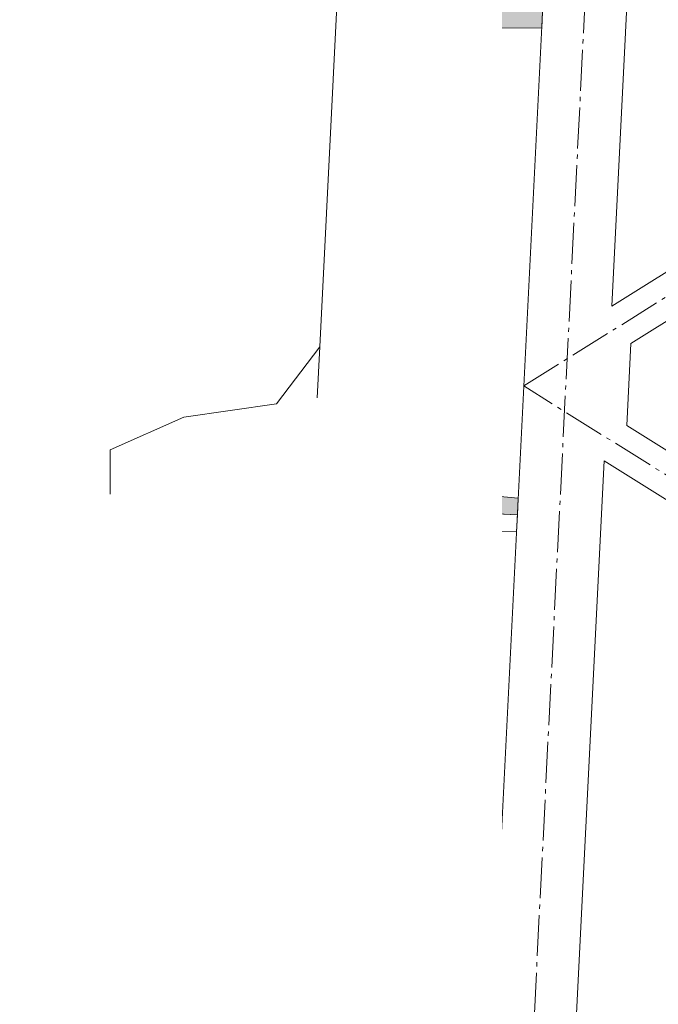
# Model space of a CAD drawing. Header units: millimetres. Extents: x -15830 to 4680139, y -28864 to 2281735.
# Tile 100 of 256: x 118274 to 119794, y 150111 to 152455. Entities that reach past the tile are written whole.
import ezdxf
from ezdxf import colors
from ezdxf.entities.mleader import LeaderData, LeaderLine
from ezdxf.enums import TextEntityAlignment as Align
from ezdxf.math import Vec2, Vec3

# ---------------------------------------------------------------- set-up
doc = ezdxf.new("R2010")
doc.units = ezdxf.units.MM
for name, pattern in [('AM_DIN_G_W050', [13.75, 9.75, -1.5, 1, -1.5]), ('CARKOVANA', [5, 3, -2]), ('DASHDOT', [25.4, 12.7, -6.35, 0, -6.35]), ('HIDDEN', [9.525, 6.35, -3.175])]:
    doc.linetypes.add(name, pattern=pattern)
doc.layers.add('_____detaily', color=1, linetype='Continuous')
doc.layers.add('NWT_UT_ZARIZENI', color=4, linetype='Continuous')
for name, color, linetype, lineweight in [('A99_N_kce-pohl', 1, 'Continuous', 9), ('A99_N_kce-rez-sil', 6, 'Continuous', 18), ('A99_N_kce-rez-ten', 4, 'Continuous', 9), ('A99_N_kce-rez-ten @ 200', 4, 'Continuous', 9), ('A99_N_koty-200-vysk', 6, 'Continuous', 9), ('A99_N_sraf', 252, 'Continuous', 0), ('A99_N_txt-popis-50', 240, 'Continuous', 9), ('A99_N_txt-popis-50 @ 200', 240, 'Continuous', 9), ('A99_N_txt-popis-50 @ 50', 240, 'Continuous', 9), ('A99_N_znaceni 200', 5, 'Continuous', 5), ('A99_S_kce-pohl', 7, 'Continuous', 5), ('A99_S_kce-rez-sil', 7, 'Continuous', 15), ('A99_S_kce-rez-ten', 7, 'Continuous', 9), ('A99_S_sraf', 252, 'Continuous', 9)]:
    doc.layers.add(name, color=color, linetype=linetype, lineweight=lineweight)
doc.styles.add('A99_kota', font='isocpeur.ttf', dxfattribs={"height": 2})
doc.styles.add('A99_popis', font='isocpeur.ttf')
doc.linetypes.add('IZOLACE', pattern='A,0.00254,-2.54,[134,ltypeshp.shx,S=2.54,R=0,X=-2.54,Y=0],-5.08,[134,ltypeshp.shx,S=2.54,R=180,X=2.54,Y=0],-2.54', length=10.16254)

# ---------------------------------------------------------------- blocks, each defined once
blk = doc.blocks.new('*U44')
at = {"color": 0, "linetype": 'ByBlock', "lineweight": -2}
blk.add_line((-3, 0), (7, 0), dxfattribs=at)
for points in [[(0, 0), (0, 5.7), (0, 5.7), (9.7, 5.7)], [(-1.75, 1.75), (0, 0), (1.75, 1.75)]]:
    blk.add_lwpolyline(points, dxfattribs=at)
at = {"color": 0, "linetype": 'ByBlock', "lineweight": -2, "style": 'A99_kota'}
for tag, p in [('VYSKA', (9.2, 8.45)), ('POPIS', (9.2, 5.2))]:
    blk.add_attdef(tag, text='', height=2, dxfattribs=at).set_placement(p, align=Align.TOP_RIGHT)
blk = doc.blocks.new('*U770')
at = {"layer": 'A99_N_koty-200-vysk', "lineweight": 5, "xscale": 200, "yscale": 200, "zscale": 200, "rotation": 90.00000000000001}
blk.add_blockref('*U44', (118649, 151883.3), dxfattribs=at)
blk.add_blockref('*U44', (118649, 151883.3), dxfattribs=at)
blk.add_blockref('*U44', (118649, 151883.3), dxfattribs=at)
blk.add_blockref('*U44', (118649, 151883.3), dxfattribs=at)
blk.add_blockref('*U44', (118649, 151883.3), dxfattribs=at)
blk.add_blockref('*U44', (118649, 151883.3), dxfattribs=at)
blk.add_blockref('*U44', (118649, 151883.3), dxfattribs=at)
blk = doc.blocks.new('Befestiger_gross')
at = {"layer": '_____detaily', "linetype": 'Continuous', "lineweight": -2}
for p, q in [((0.5, 0.5), (0, 0)), ((0.5, 0.5), (0, 0)), ((0.5, -0.5), (0, 0)), ((0.5, -0.5), (0, 0)), ((2.1, 0.5), (0.5, 0.5)), ((2.1, 0.5), (0.5, 0.5)), ((0.6, 0.5), (0.6, 0.5)), ((0.6, 0.5), (0.6, 0.5)), ((0.6, 0.5), (0.6, 0.5)), ((0.6, 0.5), (0.6, 0.5)), ((1.7, -1), (2.3, 1)), ((2.3, 1), (2.1, 0.5)), ((2.3, 1), (2.5, 0.5)), ((2.3, 1), (2.5, 0.5)), ((3.3, 0.5), (2.5, 0.5)), ((3.3, 0.5), (2.5, 0.5)), ((2.9, -1), (3.5, 1)), ((3.5, 1), (3.3, 0.5)), ((3.5, 1), (3.7, 0.5)), ((3.5, 1), (3.7, 0.5)), ((4.5, 0.5), (3.7, 0.5)), ((4.5, 0.5), (3.7, 0.5)), ((4, -1), (4.7, 1)), ((4.5, 0.5), (4.7, 1)), ((4.7, 1), (4.8, 0.5)), ((4.7, 1), (4.8, 0.5)), ((5.7, 0.5), (4.8, 0.5)), ((5.7, 0.5), (4.8, 0.5)), ((5.2, -1), (5.9, 1)), ((5.7, 0.5), (5.9, 1)), ((5.9, 1), (6, 0.5)), ((5.9, 1), (6, 0.5)), ((6.9, 0.5), (6, 0.5)), ((6, 0.5), (6, 0.5)), ((6.9, 0.5), (6, 0.5)), ((6, 0.5), (6, 0.5)), ((6.4, -1), (7, 1)), ((6.9, 0.5), (7, 1)), ((7, 1), (7.2, 0.5)), ((7, 1), (7.2, 0.5)), ((8.1, 0.5), (7.2, 0.5)), ((8.1, 0.5), (7.2, 0.5)), ((7.6, -1), (8.2, 1)), ((8.1, 0.5), (8.2, 1)), ((8.2, 1), (8.4, 0.5)), ((8.2, 1), (8.4, 0.5)), ((9.3, 0.5), (8.4, 0.5)), ((9.3, 0.5), (8.4, 0.5)), ((8.8, -1), (9.4, 1)), ((9.3, 0.5), (9.4, 1)), ((9.4, 1), (9.6, 0.5)), ((9.4, 1), (9.6, 0.5)), ((10.5, 0.5), (9.6, 0.5)), ((10.5, 0.5), (9.6, 0.5)), ((10, -1), (10.6, 1)), ((10.6, 1), (10.5, 0.5)), ((10.6, 1), (10.8, 0.5)), ((10.6, 1), (10.8, 0.5)), ((11.6, 0.5), (10.8, 0.5)), ((11.6, 0.5), (10.8, 0.5)), ((11.2, -1), (11.8, 1)), ((11.8, 1), (11.6, 0.5)), ((11.8, 1), (12, 0.5)), ((11.8, 1), (12, 0.5)), ((12.8, 0.5), (12, 0.5)), ((12.8, 0.5), (12, 0.5)), ((12.4, -1), (13, 1)), ((13, 1), (12.8, 0.5)), ((13, 1), (13.1, 0.5)), ((13, 1), (13.1, 0.5)), ((14, 0.5), (13.1, 0.5)), ((14, 0.5), (13.1, 0.5)), ((13.5, -1), (14.2, 1)), ((14.2, 1), (14, 0.5)), ((14.2, 1), (14.3, 0.5)), ((14.2, 1), (14.3, 0.5)), ((15.2, 0.5), (14.3, 0.5)), ((14.3, 0.5), (14.3, 0.5)), ((15.2, 0.5), (14.3, 0.5)), ((14.3, 0.5), (14.3, 0.5)), ((14.7, -1), (15.4, 1)), ((15.4, 1), (15.2, 0.5)), ((15.4, 1), (15.5, 0.5)), ((15.4, 1), (15.5, 0.5)), ((16.4, 0.5), (15.5, 0.5)), ((16.4, 0.5), (15.5, 0.5)), ((15.9, -1), (16.5, 1)), ((16.5, 1), (16.4, 0.5)), ((16.5, 1), (16.7, 0.5)), ((16.5, 1), (16.7, 0.5)), ((17.6, 0.5), (16.7, 0.5)), ((17.6, 0.5), (16.7, 0.5)), ((17.1, -1), (17.7, 1)), ((17.7, 1), (17.6, 0.5)), ((17.7, 1), (17.9, 0.5)), ((17.7, 1), (17.9, 0.5)), ((18.8, 0.5), (17.9, 0.5)), ((18.8, 0.5), (17.9, 0.5)), ((18.3, -1), (18.9, 1)), ((18.9, 1), (18.8, 0.5)), ((18.9, 1), (19.1, 0.5)), ((18.9, 1), (19.1, 0.5)), ((19.9, 0.5), (19.1, 0.5)), ((19.9, 0.5), (19.1, 0.5)), ((19.5, -1), (20.1, 1.1)), ((20.1, 1.1), (19.9, 0.5)), ((20.1, 1.1), (20.3, 0.5)), ((20.1, 1.1), (20.3, 0.5)), ((21.1, 0.5), (20.3, 0.5)), ((20.3, 0.5), (20.3, 0.5)), ((21.1, 0.5), (20.3, 0.5)), ((20.3, 0.5), (20.3, 0.5)), ((20.7, -1), (21.3, 1.1)), ((21.3, 1.1), (21.1, 0.5)), ((21.3, 1.1), (21.5, 0.5)), ((21.3, 1.1), (21.5, 0.5)), ((22.3, 0.5), (21.5, 0.5)), ((22.3, 0.5), (21.5, 0.5)), ((21.8, -1), (22.5, 1.1)), ((22.5, 1.1), (22.3, 0.5)), ((22.5, 1.1), (22.6, 0.5)), ((22.5, 1.1), (22.6, 0.5)), ((23.5, 0.5), (22.6, 0.5)), ((23.5, 0.5), (22.6, 0.5)), ((23, -1), (23.7, 1.1)), ((23.7, 1.1), (23.5, 0.5)), ((23.7, 1.1), (23.8, 0.5)), ((23.7, 1.1), (23.8, 0.5)), ((24.7, 0.5), (23.8, 0.5)), ((24.7, 0.5), (23.8, 0.5)), ((24.2, -1), (24.9, 1.1)), ((24.9, 1.1), (24.7, 0.5)), ((24.9, 1.1), (25, 0.5)), ((24.9, 1.1), (25, 0.5)), ((25.9, 0.5), (25, 0.5)), ((25.9, 0.5), (25, 0.5)), ((25.4, -1), (26, 1.1)), ((26, 1.1), (25.9, 0.5)), ((26, 1.1), (26.2, 0.5)), ((26, 1.1), (26.2, 0.5)), ((27, 0.5), (26.2, 0.5)), ((27, 0.5), (26.2, 0.5)), ((26.5, -1), (27.2, 1)), ((27.2, 1), (27, 0.5)), ((27.2, 1), (27.3, 0.5)), ((27.2, 1), (27.3, 0.5)), ((28.2, 0.5), (27.3, 0.5)), ((28.2, 0.5), (27.3, 0.5)), ((27.7, -1), (28.4, 1)), ((28.4, 1), (28.2, 0.5)), ((28.4, 1), (28.5, 0.5)), ((28.4, 1), (28.5, 0.5)), ((29.4, 0.5), (28.5, 0.5)), ((28.5, 0.5), (28.5, 0.5)), ((29.4, 0.5), (28.5, 0.5)), ((28.5, 0.5), (28.5, 0.5)), ((28.9, -1), (29.6, 1)), ((29.6, 1), (29.4, 0.5)), ((29.6, 1), (29.7, 0.5)), ((29.6, 1), (29.7, 0.5)), ((30.6, 0.5), (29.7, 0.5)), ((30.6, 0.5), (29.7, 0.5)), ((30.1, -1), (30.7, 1)), ((30.7, 1), (30.6, 0.5)), ((30.7, 1), (30.9, 0.5)), ((30.7, 1), (30.9, 0.5)), ((31.8, 0.5), (30.9, 0.5)), ((31.8, 0.5), (30.9, 0.5)), ((31.3, -1), (31.9, 1)), ((31.9, 1), (31.8, 0.5)), ((31.9, 1), (32.1, 0.5)), ((31.9, 1), (32.1, 0.5)), ((33, 0.5), (32.1, 0.5)), ((33, 0.5), (32.1, 0.5)), ((32.5, -1), (33.1, 1)), ((33.1, 1), (33, 0.5)), ((33.1, 1), (33.3, 0.5)), ((33.1, 1), (33.3, 0.5)), ((34.1, 0.5), (33.3, 0.5)), ((34.1, 0.5), (33.3, 0.5)), ((33.7, -1), (34.3, 1)), ((34.3, 1), (34.1, 0.5)), ((34.3, 1), (34.5, 0.5)), ((34.3, 1), (34.5, 0.5)), ((36.5, 0.5), (34.5, 0.5)), ((36.5, 0.5), (34.5, 0.5)), ((36.5, 0.5), (37.3, 1.4)), ((36.5, 0.5), (37.3, 1.4)), ((37.3, -1.4), (37.3, 1.4)), ((37.3, -1.4), (37.3, 1.4)), ((1.5, -0.5), (0.5, -0.5)), ((1.5, -0.5), (0.5, -0.5)), ((1.5, -0.5), (1.7, -1)), ((1.5, -0.5), (1.7, -1)), ((1.7, -1), (1.8, -0.5)), ((2.7, -0.5), (1.8, -0.5)), ((2.7, -0.5), (1.8, -0.5)), ((2.7, -0.5), (2.9, -1)), ((2.7, -0.5), (2.9, -1)), ((2.9, -1), (3, -0.5)), ((3.9, -0.5), (3, -0.5)), ((3.9, -0.5), (3, -0.5)), ((3.9, -0.5), (4, -1)), ((3.9, -0.5), (4, -1)), ((4.2, -0.5), (4, -1)), ((5.1, -0.5), (4.2, -0.5)), ((5.1, -0.5), (4.2, -0.5)), ((5.1, -0.5), (5.2, -1)), ((5.1, -0.5), (5.2, -1)), ((5.4, -0.5), (5.2, -1)), ((6.3, -0.5), (5.4, -0.5)), ((6.3, -0.5), (5.4, -0.5)), ((6.3, -0.5), (6.4, -1)), ((6.3, -0.5), (6.4, -1)), ((6.6, -0.5), (6.4, -1)), ((7.4, -0.5), (6.6, -0.5)), ((7.4, -0.5), (6.6, -0.5)), ((7.4, -0.5), (7.6, -1)), ((7.4, -0.5), (7.6, -1)), ((7.8, -0.5), (7.6, -1)), ((8.6, -0.5), (7.8, -0.5)), ((8.6, -0.5), (7.8, -0.5)), ((8.6, -0.5), (8.8, -1)), ((8.6, -0.5), (8.8, -1)), ((8.9, -0.5), (8.8, -1)), ((9.8, -0.5), (8.9, -0.5)), ((9.8, -0.5), (8.9, -0.5)), ((9.8, -0.5), (10, -1)), ((9.8, -0.5), (10, -1)), ((10.1, -0.5), (10, -1)), ((11, -0.5), (10.1, -0.5)), ((11, -0.5), (10.1, -0.5)), ((11, -0.5), (11.2, -1)), ((11, -0.5), (11.2, -1)), ((11.3, -0.5), (11.2, -1)), ((12.2, -0.5), (11.3, -0.5)), ((12.2, -0.5), (11.3, -0.5)), ((12.2, -0.5), (12.3, -1)), ((12.2, -0.5), (12.3, -1)), ((12.5, -0.5), (12.3, -1)), ((13.4, -0.5), (12.5, -0.5)), ((13.4, -0.5), (12.5, -0.5)), ((13.4, -0.5), (13.5, -1)), ((13.4, -0.5), (13.5, -1)), ((13.7, -0.5), (13.5, -1)), ((14.6, -0.5), (13.7, -0.5)), ((14.6, -0.5), (13.7, -0.5)), ((14.6, -0.5), (14.7, -1)), ((14.6, -0.5), (14.7, -1)), ((14.9, -0.5), (14.7, -1)), ((15.7, -0.5), (14.9, -0.5)), ((15.7, -0.5), (14.9, -0.5)), ((15.7, -0.5), (15.9, -1)), ((15.7, -0.5), (15.9, -1)), ((16.1, -0.5), (15.9, -1)), ((16.9, -0.5), (16.1, -0.5)), ((16.9, -0.5), (16.1, -0.5)), ((16.9, -0.5), (17.1, -1)), ((16.9, -0.5), (17.1, -1)), ((17.2, -0.5), (17.1, -1)), ((18.1, -0.5), (17.2, -0.5)), ((18.1, -0.5), (17.2, -0.5)), ((18.1, -0.5), (18.3, -1)), ((18.1, -0.5), (18.3, -1)), ((18.4, -0.5), (18.3, -1)), ((19.3, -0.5), (18.4, -0.5)), ((19.3, -0.5), (18.4, -0.5)), ((19.3, -0.5), (19.5, -1)), ((19.3, -0.5), (19.5, -1)), ((19.6, -0.5), (19.5, -1)), ((20.5, -0.5), (19.6, -0.5)), ((20.5, -0.5), (19.6, -0.5)), ((20.5, -0.5), (20.7, -1)), ((20.5, -0.5), (20.7, -1)), ((20.8, -0.5), (20.7, -1)), ((21.7, -0.5), (20.8, -0.5)), ((21.7, -0.5), (20.8, -0.5)), ((21.7, -0.5), (21.8, -1)), ((21.7, -0.5), (21.8, -1)), ((22, -0.5), (21.8, -1)), ((22.9, -0.5), (22, -0.5)), ((22.9, -0.5), (22, -0.5)), ((22.9, -0.5), (23, -1)), ((22.9, -0.5), (23, -1)), ((23.2, -0.5), (23, -1)), ((24.1, -0.5), (23.2, -0.5)), ((24.1, -0.5), (23.2, -0.5)), ((24.1, -0.5), (24.2, -1)), ((24.1, -0.5), (24.2, -1)), ((24.4, -0.5), (24.2, -1)), ((25.3, -0.5), (24.4, -0.5)), ((25.3, -0.5), (24.4, -0.5)), ((25.3, -0.5), (25.4, -1)), ((25.3, -0.5), (25.4, -1)), ((25.6, -0.5), (25.4, -1)), ((26.4, -0.5), (25.6, -0.5)), ((26.4, -0.5), (25.6, -0.5)), ((26.4, -0.5), (26.5, -1)), ((26.4, -0.5), (26.5, -1)), ((26.7, -0.5), (26.5, -1)), ((27.6, -0.5), (26.7, -0.5)), ((27.6, -0.5), (26.7, -0.5)), ((27.6, -0.5), (27.7, -1)), ((27.6, -0.5), (27.7, -1)), ((27.9, -0.5), (27.7, -1)), ((28.8, -0.5), (27.9, -0.5)), ((28.8, -0.5), (27.9, -0.5)), ((28.8, -0.5), (28.9, -1)), ((28.8, -0.5), (28.9, -1)), ((29.1, -0.5), (28.9, -1)), ((30, -0.5), (29.1, -0.5)), ((30, -0.5), (29.1, -0.5)), ((30, -0.5), (30.1, -1)), ((30, -0.5), (30.1, -1)), ((30.3, -0.5), (30.1, -1)), ((31.1, -0.5), (30.3, -0.5)), ((31.1, -0.5), (30.3, -0.5)), ((31.1, -0.5), (31.3, -1)), ((31.1, -0.5), (31.3, -1)), ((31.5, -0.5), (31.3, -1)), ((32.3, -0.5), (31.5, -0.5)), ((32.3, -0.5), (31.5, -0.5)), ((32.3, -0.5), (32.5, -1)), ((32.3, -0.5), (32.5, -1)), ((32.6, -0.5), (32.5, -1)), ((33.5, -0.5), (32.6, -0.5)), ((33.5, -0.5), (32.6, -0.5)), ((33.5, -0.5), (33.7, -1)), ((33.5, -0.5), (33.7, -1)), ((33.8, -0.5), (33.7, -1)), ((36.5, -0.5), (33.8, -0.5)), ((36.5, -0.5), (33.8, -0.5)), ((36.5, -0.5), (37.3, -1.4)), ((36.5, -0.5), (37.3, -1.4))]:
    blk.add_line(p, q, dxfattribs=at)
blk = doc.blocks.new('*U926')
at = {"layer": 'A99_N_txt-popis-50 @ 50', "lineweight": 9}
ml = blk.add_multileader_mtext('Standard', dxfattribs=at)
ml.set_content('\\A1;{\\C256;odvodňovací systém \\Pbude součásti \\Pdodávky opláštění}', color=1, style='A99_popis')
ml.set_leader_properties(color=256, linetype='ByLayer', lineweight=-1)
ml.build(insert=Vec2(0, 0))
ml.multileader.update_dxf_attribs({"dogleg_length": 1, "arrow_head_size": 75, "scale": 50})
ctx = ml.context
ctx.base_point, ctx.scale, ctx.char_height, ctx.arrow_head_size, ctx.landing_gap_size, ctx.plane_origin, ctx.plane_x_axis, ctx.plane_y_axis = Vec3(118618.1, 91672), 50, 100, 75, 62.5, Vec3(122104.1, 85760.8), Vec3(0, 1), Vec3(-1, 0)
notes = []
notes.append((ctx, [(1, (1, 1, 0), (118618.1, 93153.3), (0, -1), 146.2, [(0, [(119864.3, 93153.3)], 0, [])])]))
ctx.mtext.insert, ctx.mtext.text_direction, ctx.mtext.rotation, ctx.mtext.width, ctx.mtext.defined_height, ctx.mtext.flow_direction = Vec3(118553.1, 91734.5), Vec3(0, 1), 1.570796, 1255, 15.9, 5
ctx.mtext.has_bg_fill, ctx.mtext.bg_color, ctx.mtext.bg_scale_factor, ctx.mtext.bg_transparency, ctx.mtext.use_window_bg_color = 1, -1073741824, 1, 0, 1
for ctx, leaders in notes:
    for number, flags, end, landing, length, lines in leaders:
        leader = LeaderData()
        leader.index, (leader.has_last_leader_line, leader.has_dogleg_vector, leader.attachment_direction) = number, flags
        leader.last_leader_point, leader.dogleg_vector, leader.dogleg_length = Vec3(end), Vec3(landing), length
        for number, points, colour, breaks in lines:
            line = LeaderLine()
            line.index, line.vertices, line.color, line.breaks = number, Vec3.list(points), colors.encode_raw_color(colour), breaks
            leader.lines.append(line)
        ctx.leaders.append(leader)
at = {"layer": 'A99_N_txt-popis-50 @ 200', "lineweight": 9}
ml = blk.add_multileader_mtext('Standard', dxfattribs=at)
ml.set_content('\\A1;{\\C256;odvodňovací systém \\Pbude součásti \\Pdodávky opláštění}', color=1, style='A99_popis')
ml.set_leader_properties(color=256, linetype='ByLayer', lineweight=-1)
ml.build(insert=Vec2(0, 0))
ml.multileader.update_dxf_attribs({"dogleg_length": 1, "arrow_head_size": 300, "scale": 200})
ctx = ml.context
ctx.base_point, ctx.scale, ctx.char_height, ctx.arrow_head_size, ctx.landing_gap_size, ctx.plane_origin, ctx.plane_x_axis, ctx.plane_y_axis = Vec3(117949, 82248.3), 200, 400, 300, 250, Vec3(122104.1, 85760.8), Vec3(0, 1), Vec3(-1, 0)
notes = []
notes.append((ctx, [(1, (1, 1, 0), (117949, 92478.3), (0, -1), 4890, [(0, [(119864.3, 93153.3)], 0, [])])]))
ctx.mtext.insert, ctx.mtext.text_direction, ctx.mtext.rotation, ctx.mtext.width, ctx.mtext.defined_height, ctx.mtext.flow_direction = Vec3(117689, 82498.3), Vec3(0, 1), 1.570796, 5020, 63.5, 5
ctx.mtext.has_bg_fill, ctx.mtext.bg_color, ctx.mtext.bg_scale_factor, ctx.mtext.bg_transparency, ctx.mtext.use_window_bg_color = 1, -1073741824, 1, 0, 1
for ctx, leaders in notes:
    for number, flags, end, landing, length, lines in leaders:
        leader = LeaderData()
        leader.index, (leader.has_last_leader_line, leader.has_dogleg_vector, leader.attachment_direction) = number, flags
        leader.last_leader_point, leader.dogleg_vector, leader.dogleg_length = Vec3(end), Vec3(landing), length
        for number, points, colour, breaks in lines:
            line = LeaderLine()
            line.index, line.vertices, line.color, line.breaks = number, Vec3.list(points), colors.encode_raw_color(colour), breaks
            leader.lines.append(line)
        ctx.leaders.append(leader)

msp = doc.modelspace()

# ---------------------------------------------------------------- hatches: boundary and pattern name
at = {"layer": 'A99_N_kce-rez-ten', "lineweight": 0, "transparency": 33554562}
h = msp.add_hatch(dxfattribs=at)
h.set_pattern_fill('ANSI31', color=1, scale=50)
h.set_pattern_definition([(135, (123068.95, 111326.0855), (-4.4194174, -4.4194174), [])])
h.paths.add_polyline_path([(118508.95, 151435.752), (118508.95, 151340.752), (118488.95, 151340.752), (118488.95, 151428.252)])
at = {"layer": 'A99_N_kce-rez-ten', "lineweight": 0}
for points in [[(118469.667, 151365.752), (118469.667, 151380.752), (118470.667, 151380.752), (118470.667, 151365.752)], [(118511.95, 151365.752), (118511.95, 151380.752), (118510.95, 151380.752), (118510.95, 151365.752)], [(118637.95, 151358.253), (118637.95, 151373.253), (118638.95, 151373.253), (118638.95, 151358.253)]]:
    msp.add_hatch(color=1, dxfattribs=at).paths.add_polyline_path(points)
at = {"layer": 'A99_N_kce-rez-ten', "lineweight": 0, "transparency": 33554562}
h = msp.add_hatch(dxfattribs=at)
h.set_pattern_fill('ANSI31', color=1, scale=50)
h.set_pattern_definition([(135, (123068.95, 111398.5855), (-4.4194174, -4.4194174), [])])
h.paths.add_polyline_path([(118488.95, 151340.752), (118648.95, 151340.752), (118648.95, 151325.752), (118488.95, 151325.752)])
at = {"layer": 'A99_N_kce-rez-ten @ 200', "linetype": 'Continuous', "lineweight": 0}
h = msp.add_hatch(dxfattribs=at)
h.set_pattern_fill('HONEY', color=1, scale=0.25, style=2)
h.set_pattern_definition([(90, (-86191.5497, -904730.248), (-5.41265875, 9.375), [6.25, -12.5]), (210, (-86191.5497, -904730.248), (-5.412658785, -9.37499998), [6.25, -12.5]), (150, (-86191.5497, -904730.248), (-10.825317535, 2e-08), [-12.5, 6.25])])
h.paths.add_polyline_path([(118472.45, 151396.752), (118472.45, 151366.752), (118397.45, 151366.752), (118397.45, 151392.752), (118454.95, 151393.252), (118454.95, 151396.752)])
h = msp.add_hatch(dxfattribs=at)
h.set_pattern_fill('HONEY', color=1, scale=0.25, style=2)
h.set_pattern_definition([(90, (-86071.0497, -904704.248), (-5.41265875, 9.375), [6.25, -12.5]), (210, (-86071.0497, -904704.248), (-5.412658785, -9.37499998), [6.25, -12.5]), (150, (-86071.0497, -904704.248), (-10.825317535, 2e-08), [-12.5, 6.25])])
h.paths.add_polyline_path([(118510.95, 151398.752), (118646.95, 151397.752), (118646.95, 151342.752), (118510.95, 151342.752)])
at = {"layer": 'A99_N_sraf', "lineweight": 0, "transparency": 33554562}
h = msp.add_hatch(dxfattribs=at)
h.set_pattern_fill('HONEY', color=1, scale=75)
h.set_pattern_definition([(272.86, (118990.93, 145436.099), (8.810534, -13.639882), [9.375, -18.75]), (32.86, (118990.93, 145436.099), (7.407217, 14.450087), [9.375, -18.75]), (332.86, (118990.93, 145436.099), (16.217751, 0.810205), [-18.75, 9.375])])
h.paths.add_polyline_path([(118988.231, 151676.377), (118982.167, 151555.007), (118885.428, 151540.971)])
h = msp.add_hatch(dxfattribs=at)
h.set_pattern_fill('HONEY', color=1, scale=75)
h.set_pattern_definition([(0, (-86071.05, 112283.252), (14.0625, 8.11898812), [9.375, -18.75]), (120, (-86071.05, 112283.252), (-14.06249997, 8.11898818), [9.375, -18.75]), (60, (-86071.05, 112283.252), (3e-08, 16.2379763), [-18.75, 9.375])])
h.paths.add_polyline_path([(118508.95, 151400.752), (118508.944, 151439.657), (118664.406, 151508.902), (118675.891, 151429.749), (118648.95, 151400.752)])
at = {"layer": 'A99_S_sraf', "linetype": 'Continuous', "lineweight": 0, "ltscale": 2, "transparency": 33554562}
h = msp.add_hatch(dxfattribs=at)
h.set_pattern_fill('BETON-LEHKY', color=256, scale=10)
h.set_pattern_definition([(137.86, (119497.84, 121899.01), (-26.83778, -29.660305), []), (92.86, (119482.357, 121943.362), (-29.660305, 26.837778), [5, -51.568542]), (137.86, (119482.108, 121948.356), (-26.83778, -29.660305), [5, -35]), (182.86, (119478.4, 121951.71), (-26.837778, -29.660305), [5, -51.568543]), (227.86, (119473.406, 121951.46), (29.660305, -26.83778), [5, -35]), (92.86, (119470.3, 121942.76), (-29.660305, 26.837778), [5, -51.568542]), (137.86, (119474.01, 121939.405), (-26.83778, -29.660305), [5, -35]), (182.86, (119479.002, 121939.655), (-26.837778, -29.660305), [5, -51.568543]), (227.86, (119482.357, 121943.362), (29.660305, -26.83778), [5, -35]), (137.86, (119465.08, 121955.62), (-26.83778, -29.660305), [10, -30])])
h.paths.add_polyline_path([(119452.598, 157364.013), (119159.71, 151501.325), (119214.642, 151498.58), (119507.529, 157361.269)])
at = {"layer": 'A99_S_sraf', "lineweight": 0, "transparency": 33554687}
h = msp.add_hatch(dxfattribs=at)
h.set_pattern_fill('ZELEZOBETON', color=256, scale=10)
h.set_pattern_definition([(135, (122783.95, 93373.25), (-35.35534, -35.35534), []), (135, (122783.95, 93387.394), (-35.35534, -35.35534), []), (135, (122783.95, 93415.68), (-49.497475, -21.213203), [20, -10, 0, -10])])
h.paths.add_polyline_path([(119508.531, 157281.119), (119569.478, 157278.074), (119707.001, 157271.204), (119758.22, 157268.645), (119756.222, 157228.695), (119526.012, 157230.183), (119471.126, 156131.553), (119700.341, 156110.09), (119696.349, 156030.19), (119466.137, 156031.678), (119411.252, 154933.048), (119640.367, 154911.594), (119636.372, 154831.685), (119406.262, 154833.173), (119351.377, 153734.543), (119580.442, 153713.093), (119576.447, 153633.18), (119346.387, 153634.667), (119291.502, 152536.038), (119520.716, 152514.574), (119516.521, 152434.675), (119286.512, 152436.162), (119231.627, 151337.532), (119460.592, 151316.092), (119458.594, 151276.131), (118649.855, 151316.534), (118654.345, 151406.422), (119219.136, 151488.343)])

# ---------------------------------------------------------------- linework, layer by layer
at = {"layer": 'A99_N_kce-pohl'}
msp.add_lwpolyline([(118493.78, 151503.252), (118493.78, 163653.252)], dxfattribs=at)
at = {"layer": 'A99_N_kce-pohl', "linetype": 'Continuous'}
for points in [[(118489.997, 151516.027), (118463.89, 151539.339)], [(118504.915, 151502.705), (118478.274, 151472.869)]]:
    msp.add_lwpolyline(points, dxfattribs=at)
at = {"layer": 'A99_N_kce-pohl', "lineweight": 5}
for points in [[(118548.95, 151493.252), (118578.95, 151493.252), (118578.95, 151503.252), (118533.95, 151508.252), (118473.95, 151448.252), (118473.95, 151403.252), (118443.95, 151403.252)], [(118488.95, 151325.752), (118488.95, 148583.252)]]:
    msp.add_lwpolyline(points, dxfattribs=at)
at = {"layer": 'A99_N_kce-pohl', "linetype": 'Continuous'}
for points in [[(118478.274, 151472.869), (118504.916, 151502.706), (118489.998, 151516.027), (118463.356, 151486.191)], [(118478.074, 151476.399), (118501.386, 151502.506), (118490.197, 151512.497), (118466.885, 151486.39)]]:
    msp.add_lwpolyline(points, close=True, dxfattribs=at)
at = {"layer": 'A99_N_kce-pohl', "linetype": 'Continuous', "lineweight": 0}
msp.add_lwpolyline([(118664.406, 151508.902), (118508.944, 151439.657), (118508.95, 151400.752), (118648.95, 151400.752), (118675.891, 151429.749)], close=True, dxfattribs=at)
at = {"layer": 'A99_N_kce-pohl', "linetype": 'Continuous', "lineweight": 5}
for radius, start, end in [(4410, 137.907908, 222.092092), (4355, 137.904509, 221.569236)]:
    msp.add_arc((121736.45, 148583.252), radius, start, end, dxfattribs=at)
at = {"layer": 'A99_N_kce-rez-sil', "color": 1, "linetype": 'Continuous', "lineweight": 5}
for radius, start, end in [(4400, 137.907908, 222.092092), (4375, 137.906029, 222.093971)]:
    msp.add_arc((121736.45, 148583.252), radius, start, end, dxfattribs=at)
at = {"layer": 'A99_N_kce-rez-ten', "color": 1, "lineweight": 0}
for p, q in [((118464.369, 151369.667), (118464.369, 151376.753)), ((118467.513, 151377.54), (118465.156, 151377.54)), ((118467.513, 151375.178), (118465.156, 151375.178)), ((118467.437, 151371.241), (118465.156, 151371.242)), ((118467.513, 151371.241), (118465.156, 151371.242)), ((118467.513, 151368.88), (118465.156, 151368.88)), ((118468.305, 151378.21), (118467.805, 151378.21)), ((118467.805, 151368.21), (118467.805, 151378.21)), ((118468.305, 151368.21), (118467.805, 151368.21)), ((118468.667, 151381.252), (118468.305, 151377.54)), ((118468.305, 151368.21), (118468.305, 151378.21)), ((118468.305, 151368.88), (118468.305, 151377.54)), ((118468.305, 151368.88), (118468.667, 151365.252)), ((118469.667, 151381.252), (118468.667, 151381.252)), ((118469.667, 151381.252), (118468.667, 151381.252)), ((118469.667, 151365.252), (118468.667, 151365.252)), ((118469.667, 151365.252), (118468.667, 151365.252)), ((118469.667, 151381.252), (118469.667, 151365.252)), ((118469.667, 151365.752), (118469.667, 151380.752)), ((118469.667, 151380.752), (118470.667, 151380.752)), ((118470.667, 151380.752), (118469.667, 151380.752)), ((118470.667, 151365.752), (118469.667, 151365.752)), ((118470.667, 151380.752), (118470.667, 151365.752)), ((118508.95, 151376.402), (118470.667, 151376.402)), ((118508.95, 151370.102), (118470.667, 151370.102)), ((118510.949, 151380.752), (118511.95, 151380.752)), ((118511.95, 151380.752), (118510.95, 151380.752)), ((118510.95, 151380.752), (118510.95, 151365.752)), ((118510.95, 151365.752), (118511.95, 151365.752)), ((118511.95, 151381.252), (118512.95, 151381.252)), ((118511.95, 151381.252), (118511.95, 151365.252)), ((118511.95, 151381.252), (118512.95, 151381.252)), ((118511.95, 151365.752), (118511.95, 151380.752)), ((118511.95, 151365.252), (118512.95, 151365.252)), ((118511.95, 151365.252), (118512.95, 151365.252)), ((118512.95, 151381.252), (118513.311, 151377.54)), ((118513.312, 151368.88), (118512.95, 151365.252)), ((118513.311, 151378.21), (118513.811, 151378.21)), ((118513.312, 151368.21), (118513.311, 151378.21)), ((118513.312, 151368.88), (118513.311, 151377.54)), ((118513.312, 151368.21), (118513.812, 151368.21)), ((118513.812, 151368.21), (118513.811, 151378.21)), ((118514.104, 151377.54), (118516.461, 151377.54)), ((118514.104, 151375.178), (118516.461, 151375.178)), ((118514.104, 151371.241), (118516.461, 151371.242)), ((118514.104, 151368.88), (118516.461, 151368.88)), ((118514.18, 151371.241), (118516.461, 151371.242)), ((118518.346, 151375.502), (118517.236, 151371.002)), ((118517.236, 151371.002), (118517.755, 151370.102)), ((118517.248, 151369.667), (118517.248, 151376.753)), ((118518.346, 151375.502), (118517.558, 151375.502)), ((118518.866, 151376.402), (118517.755, 151370.102)), ((118518.275, 151371.002), (118517.755, 151370.102)), ((118519.386, 151375.502), (118518.275, 151371.002)), ((118519.036, 151371.002), (118518.275, 151371.002)), ((118518.866, 151376.402), (118518.346, 151375.502)), ((118518.866, 151376.402), (118519.386, 151375.502)), ((118520.146, 151375.502), (118519.036, 151371.002)), ((118519.036, 151371.002), (118519.555, 151370.102)), ((118520.146, 151375.502), (118519.358, 151375.502)), ((118520.666, 151376.402), (118519.555, 151370.102)), ((118520.075, 151371.002), (118519.555, 151370.102)), ((118521.186, 151375.502), (118520.075, 151371.002)), ((118520.836, 151371.002), (118520.075, 151371.002)), ((118520.666, 151376.402), (118520.146, 151375.502)), ((118520.666, 151376.402), (118521.186, 151375.502)), ((118521.946, 151375.502), (118520.836, 151371.002)), ((118520.836, 151371.002), (118521.355, 151370.102)), ((118521.946, 151375.502), (118521.158, 151375.502)), ((118522.466, 151376.402), (118521.355, 151370.102)), ((118521.875, 151371.002), (118521.355, 151370.102)), ((118522.986, 151375.502), (118521.875, 151371.002)), ((118522.636, 151371.002), (118521.875, 151371.002)), ((118522.466, 151376.402), (118521.946, 151375.502)), ((118522.466, 151376.402), (118522.986, 151375.502)), ((118523.746, 151375.502), (118522.636, 151371.002)), ((118522.636, 151371.002), (118523.155, 151370.102)), ((118523.746, 151375.502), (118522.958, 151375.502)), ((118524.266, 151376.402), (118523.155, 151370.102)), ((118523.675, 151371.002), (118523.155, 151370.102)), ((118524.786, 151375.502), (118523.675, 151371.002)), ((118524.436, 151371.002), (118523.675, 151371.002)), ((118524.266, 151376.402), (118523.746, 151375.502)), ((118524.266, 151376.402), (118524.786, 151375.502)), ((118525.546, 151375.502), (118524.436, 151371.002)), ((118524.436, 151371.002), (118524.955, 151370.102)), ((118525.546, 151375.502), (118524.758, 151375.502)), ((118526.066, 151376.402), (118524.955, 151370.102)), ((118525.475, 151371.002), (118524.955, 151370.102)), ((118526.586, 151375.502), (118525.475, 151371.002)), ((118526.236, 151371.002), (118525.475, 151371.002)), ((118526.066, 151376.402), (118525.546, 151375.502)), ((118526.066, 151376.402), (118526.586, 151375.502)), ((118527.346, 151375.502), (118526.236, 151371.002)), ((118526.236, 151371.002), (118526.755, 151370.102)), ((118527.346, 151375.502), (118526.558, 151375.502)), ((118527.866, 151376.402), (118526.755, 151370.102)), ((118527.275, 151371.002), (118526.755, 151370.102)), ((118528.386, 151375.502), (118527.275, 151371.002)), ((118528.036, 151371.002), (118527.275, 151371.002)), ((118527.866, 151376.402), (118527.346, 151375.502)), ((118527.866, 151376.402), (118528.386, 151375.502)), ((118529.146, 151375.502), (118528.036, 151371.002)), ((118528.036, 151371.002), (118528.555, 151370.102)), ((118529.146, 151375.502), (118528.358, 151375.502)), ((118529.666, 151376.402), (118528.555, 151370.102)), ((118529.075, 151371.002), (118528.555, 151370.102)), ((118530.186, 151375.502), (118529.075, 151371.002)), ((118529.836, 151371.002), (118529.075, 151371.002)), ((118529.666, 151376.402), (118529.146, 151375.502)), ((118529.666, 151376.402), (118530.186, 151375.502)), ((118530.186, 151372.42), (118529.836, 151371.002)), ((118529.836, 151371.002), (118530.186, 151370.396)), ((118530.186, 151375.502), (118530.883, 151375.315)), ((118530.186, 151375.502), (118530.186, 151370.396)), ((118530.883, 151371.189), (118530.186, 151371.002)), ((118530.883, 151375.315), (118530.883, 151371.189)), ((118632.652, 151362.168), (118632.653, 151369.253)), ((118635.797, 151370.041), (118633.44, 151370.041)), ((118635.797, 151367.679), (118633.44, 151367.679)), ((118635.721, 151363.742), (118633.44, 151363.743)), ((118635.797, 151363.742), (118633.44, 151363.743)), ((118635.797, 151361.381), (118633.44, 151361.381)), ((118636.589, 151370.711), (118636.089, 151370.711)), ((118636.089, 151360.711), (118636.089, 151370.711)), ((118636.589, 151360.711), (118636.089, 151360.711)), ((118636.95, 151373.753), (118636.589, 151370.041)), ((118636.589, 151360.711), (118636.589, 151370.711)), ((118636.589, 151361.381), (118636.589, 151370.041)), ((118636.589, 151361.381), (118636.95, 151357.753)), ((118637.95, 151373.753), (118636.95, 151373.753)), ((118637.95, 151373.753), (118636.95, 151373.753)), ((118637.95, 151373.753), (118637.95, 151357.753)), ((118637.95, 151358.253), (118637.95, 151373.253)), ((118637.95, 151373.253), (118638.95, 151373.253)), ((118638.951, 151373.253), (118637.95, 151373.253)), ((118638.95, 151358.253), (118637.95, 151358.253)), ((118638.95, 151373.253), (118638.95, 151358.253)), ((118686.234, 151368.903), (118638.95, 151368.903)), ((118686.234, 151362.603), (118638.95, 151362.603)), ((118686.65, 151368.903), (118685.539, 151362.603)), ((118687.169, 151368.003), (118686.059, 151363.503)), ((118686.819, 151363.503), (118686.059, 151363.503)), ((118686.65, 151368.903), (118686.13, 151368.003)), ((118686.65, 151368.903), (118687.169, 151368.003)), ((118687.93, 151368.003), (118686.819, 151363.503)), ((118686.819, 151363.503), (118687.339, 151362.603)), ((118687.93, 151368.003), (118687.142, 151368.003)), ((118688.45, 151368.903), (118687.339, 151362.603)), ((118687.859, 151363.503), (118687.339, 151362.603)), ((118688.969, 151368.003), (118687.859, 151363.503)), ((118688.619, 151363.503), (118687.859, 151363.503)), ((118688.45, 151368.903), (118687.93, 151368.003)), ((118688.45, 151368.903), (118688.969, 151368.003)), ((118689.73, 151368.003), (118688.619, 151363.503)), ((118688.619, 151363.503), (118689.139, 151362.603)), ((118689.73, 151368.003), (118688.942, 151368.003)), ((118690.25, 151368.903), (118689.139, 151362.603)), ((118689.659, 151363.503), (118689.139, 151362.603)), ((118690.769, 151368.003), (118689.659, 151363.503)), ((118690.419, 151363.503), (118689.659, 151363.503)), ((118690.25, 151368.903), (118689.73, 151368.003)), ((118690.25, 151368.903), (118690.769, 151368.003)), ((118691.53, 151368.003), (118690.419, 151363.503)), ((118690.419, 151363.503), (118690.939, 151362.603)), ((118691.53, 151368.003), (118690.742, 151368.003)), ((118692.05, 151368.903), (118690.939, 151362.603)), ((118691.459, 151363.503), (118690.939, 151362.603)), ((118692.569, 151368.003), (118691.459, 151363.503)), ((118692.219, 151363.503), (118691.459, 151363.503)), ((118692.05, 151368.903), (118691.53, 151368.003)), ((118692.05, 151368.903), (118692.569, 151368.003)), ((118693.33, 151368.003), (118692.219, 151363.503)), ((118692.219, 151363.503), (118692.739, 151362.603)), ((118693.33, 151368.003), (118692.542, 151368.003)), ((118693.85, 151368.903), (118692.739, 151362.603)), ((118693.259, 151363.503), (118692.739, 151362.603)), ((118694.369, 151368.003), (118693.259, 151363.503)), ((118694.019, 151363.503), (118693.259, 151363.503)), ((118693.85, 151368.903), (118693.33, 151368.003)), ((118693.85, 151368.903), (118694.369, 151368.003)), ((118695.13, 151368.003), (118694.019, 151363.503)), ((118694.019, 151363.503), (118694.539, 151362.603)), ((118695.13, 151368.003), (118694.342, 151368.003)), ((118695.65, 151368.903), (118694.539, 151362.603)), ((118695.059, 151363.503), (118694.539, 151362.603)), ((118696.169, 151368.003), (118695.059, 151363.503)), ((118695.819, 151363.503), (118695.059, 151363.503)), ((118695.65, 151368.903), (118695.13, 151368.003)), ((118695.65, 151368.903), (118696.169, 151368.003)), ((118696.93, 151368.003), (118695.819, 151363.503)), ((118695.819, 151363.503), (118696.339, 151362.603)), ((118696.93, 151368.003), (118696.142, 151368.003)), ((118697.45, 151368.903), (118696.339, 151362.603)), ((118696.859, 151363.503), (118696.339, 151362.603)), ((118697.969, 151368.003), (118696.859, 151363.503)), ((118697.619, 151363.503), (118696.859, 151363.503)), ((118697.45, 151368.903), (118696.93, 151368.003)), ((118697.45, 151368.903), (118697.969, 151368.003)), ((118697.969, 151364.921), (118697.619, 151363.503)), ((118697.619, 151363.503), (118697.969, 151362.897)), ((118697.969, 151368.003), (118698.667, 151367.816)), ((118697.969, 151368.003), (118697.969, 151362.897)), ((118698.667, 151363.69), (118697.969, 151363.503)), ((118698.667, 151367.816), (118698.667, 151363.69)), ((118637.95, 151357.753), (118636.95, 151357.753)), ((118637.95, 151357.753), (118636.95, 151357.753))]:
    msp.add_line(p, q, dxfattribs=at)
at = {"layer": 'A99_N_kce-rez-ten', "linetype": 'CARKOVANA', "lineweight": 0, "ltscale": 15, "const_width": 5}
for points in [[(119621.45, 157583.252), (119621.45, 157442.995, -0.40066503), (119609.531, 157430.509), (119292.333, 157415.755, 0.38625393), (119266.145, 157389.657), (118980.856, 151679.066), (118881.311, 151547.952), (118662.302, 151516.176), (118481.45, 151435.622), (118481.45, 151325.752)], [(119626.45, 157583.252), (119626.45, 157442.995, -0.40066503), (119609.763, 157425.514), (119292.565, 157410.761, 0.38625393), (119271.139, 157389.408), (118985.772, 151677.273), (118884.056, 151543.298), (118663.705, 151511.327), (118486.45, 151432.375), (118486.45, 151325.752)]]:
    msp.add_lwpolyline(points, format="xyb", dxfattribs=at)
at = {"layer": 'A99_N_kce-rez-ten', "linetype": 'Continuous', "lineweight": 0, "ltscale": 0.5}
for points in [[(119618.95, 157583.252), (119618.95, 157442.995, -0.40066503), (119609.415, 157433.006), (119292.217, 157418.253, 0.38625393), (119263.648, 157389.782), (118978.397, 151679.963), (118879.939, 151550.28), (118661.601, 151518.6), (118478.95, 151437.245), (118478.95, 151325.752)], [(119623.95, 157583.252), (119623.95, 157442.995, -0.40066503), (119609.647, 157428.011), (119292.449, 157413.258, 0.38625393), (119268.642, 157389.532), (118983.314, 151678.17), (118882.683, 151545.625), (118663.004, 151513.751), (118483.95, 151433.999), (118483.95, 151325.752)]]:
    msp.add_lwpolyline(points, format="xyb", dxfattribs=at)
at = {"layer": 'A99_N_kce-rez-ten', "lineweight": 0}
for points in [[(119355.329, 157421.188), (119062.852, 151566.714)], [(119143.537, 151578.421), (118664.406, 151508.902)]]:
    msp.add_lwpolyline(points, dxfattribs=at)
at = {"layer": 'A99_N_kce-rez-ten', "linetype": 'Continuous', "lineweight": 0}
for points in [[(118483.95, 151325.752), (118483.95, 151433.999), (118663.004, 151513.751), (118882.683, 151545.625), (118983.314, 151678.17), (119266.648, 157349.627)], [(118488.95, 151325.752), (118488.95, 151430.752), (118664.406, 151508.902), (118885.428, 151540.971), (118988.231, 151676.377), (119271.642, 157349.377)]]:
    msp.add_lwpolyline(points, dxfattribs=at)
at = {"layer": 'A99_N_kce-rez-ten', "color": 1, "linetype": 'Continuous', "lineweight": 0}
for points in [[(118508.95, 151436.252), (118508.95, 151340.752), (118488.95, 151340.752), (118488.95, 151427.752)], [(118476.45, 151400.752), (118476.45, 151405.752), (118478.95, 151405.752), (118478.95, 151325.752), (118488.95, 151325.752), (118488.95, 151323.752), (118476.45, 151323.752), (118476.45, 151400.752)], [(118472.45, 151396.752), (118472.45, 151366.752), (118397.45, 151366.752), (118397.45, 151396.752)], [(118454.95, 151396.752), (118454.95, 151393.252), (118397.45, 151393.252), (118397.45, 151396.752)], [(118530.95, 151340.752), (118508.95, 151340.752), (118508.95, 151400.752), (118648.95, 151400.752), (118648.95, 151340.752), (118626.95, 151340.752), (118626.95, 151342.752), (118646.95, 151342.752), (118646.95, 151398.752), (118510.95, 151398.752), (118510.95, 151342.752), (118530.95, 151342.752)], [(118648.95, 151325.752), (118488.95, 151325.752), (118488.95, 151340.752), (118648.95, 151340.752)]]:
    msp.add_lwpolyline(points, close=True, dxfattribs=at)
at = {"layer": 'A99_N_kce-rez-ten', "color": 1, "linetype": 'DASHDOT', "lineweight": 0, "ltscale": 0.25}
for points in [[(118439.95, 151409.752), (118439.95, 151390.252)], [(118711.45, 151365.753), (118626.45, 151365.752)], [(118519.45, 151349.752), (118519.45, 151320.252)], [(118636.95, 151350.252), (118636.95, 151322.752)]]:
    msp.add_lwpolyline(points, dxfattribs=at)
at = {"layer": 'A99_N_kce-rez-ten', "color": 1, "linetype": 'Continuous', "lineweight": 0}
msp.add_lwpolyline([(118476.45, 151352.245), (118476.45, 151397.752, 0.41421356), (118473.45, 151400.752), (118426.45, 151400.752)], format="xyb", dxfattribs=at)
msp.add_lwpolyline([(118426.45, 151400.752), (118426.45, 151396.752), (118472.45, 151396.752), (118472.45, 151350.752), (118476.45, 151350.752)], dxfattribs=at)
at = {"layer": 'A99_N_kce-rez-ten', "color": 1, "lineweight": 0}
for points in [[(118653.95, 151370.753), (118701.45, 151370.753), (118701.45, 151365.753)], [(118653.95, 151360.753), (118701.45, 151360.753), (118701.45, 151365.753)]]:
    msp.add_lwpolyline(points, dxfattribs=at)
at = {"layer": 'A99_N_kce-rez-ten', "color": 1, "linetype": 'Continuous', "lineweight": 0}
msp.add_circle((118395.95, 151394.752), 1.5, dxfattribs=at)
at = {"layer": 'A99_N_kce-rez-ten', "color": 1, "lineweight": 0}
for centre, start, end in [((118465.156, 151376.752), 89.996683, 179.996683), ((118465.156, 151375.965), 179.996683, 269.996683), ((118465.156, 151374.391), 89.996683, 179.996683), ((118465.156, 151372.029), 179.996683, 269.996683), ((118465.156, 151370.454), 89.996683, 179.996683), ((118465.156, 151369.667), 179.996683, 269.996683), ((118516.461, 151376.752), 0.003317, 90.003317), ((118516.461, 151375.965), 270.003317, 0.003317), ((118516.461, 151374.391), 0.003317, 90.003317), ((118516.461, 151372.029), 270.003317, 0.003317), ((118516.461, 151370.454), 0.003317, 90.003317), ((118516.461, 151369.667), 270.003317, 0.003317), ((118633.44, 151362.955), 89.996683, 179.996683), ((118633.44, 151362.168), 179.996683, 269.996683), ((118633.44, 151369.253), 89.996683, 179.996683), ((118633.44, 151368.466), 179.996683, 269.996683), ((118633.44, 151366.892), 89.996683, 179.996683), ((118633.44, 151364.53), 179.996683, 269.996683)]:
    msp.add_arc(centre, 0.787, start, end, dxfattribs=at)
for centre, start_param, end_param in [((118467.513, 151378.332), 0.93614471, 1.31374068), ((118467.513, 151375.97), 0.93614471, 1.31374068), ((118467.513, 151374.386), 3.70014138, 4.07773736), ((118467.513, 151372.033), 0.93614471, 1.31374068), ((118467.513, 151370.449), 3.70014138, 4.07773736), ((118467.513, 151368.088), 3.70014138, 4.07773736), ((118635.797, 151370.833), 0.93614471, 1.31374068), ((118635.797, 151368.471), 0.93614471, 1.31374068), ((118635.797, 151366.887), 3.70014138, 4.07773736), ((118635.797, 151364.534), 0.93614471, 1.31374068), ((118635.797, 151362.95), 3.70014138, 4.07773736), ((118635.797, 151360.589), 3.70014138, 4.07773736)]:
    msp.add_ellipse(centre, major_axis=(-0.638, -0.47), ratio=1, start_param=start_param, end_param=end_param, dxfattribs=at)
at = {"layer": 'A99_N_kce-rez-ten', "color": 1, "lineweight": 0, "extrusion": (0, 0, -1)}
for centre, start_param, end_param in [((118514.103, 151378.332), 0.93614471, 1.31374068), ((118514.104, 151375.97), 0.93614471, 1.31374068), ((118514.104, 151374.386), 3.70014138, 4.07773736), ((118514.104, 151372.033), 0.93614471, 1.31374068), ((118514.104, 151370.449), 3.70014138, 4.07773736), ((118514.104, 151368.088), 3.70014138, 4.07773736)]:
    msp.add_ellipse(centre, major_axis=(0.638, -0.47), ratio=1, start_param=start_param, end_param=end_param, dxfattribs=at)
at = {"layer": 'A99_N_sraf', "color": 1, "linetype": 'IZOLACE', "ltscale": 3.8}
for points in [[(119314.685, 157409.287), (119022.51, 151560.861)], [(119394.971, 157413.021), (119103.194, 151572.568)]]:
    msp.add_lwpolyline(points, dxfattribs=at)
at = {"layer": 'A99_N_sraf', "color": 1, "linetype": 'IZOLACE', "lineweight": 0, "ltscale": 4}
msp.add_lwpolyline([(119141.503, 151537.707), (118670.15, 151469.317)], dxfattribs=at)
at = {"layer": 'A99_N_znaceni 200', "lineweight": 5}
msp.add_lwpolyline([(117830.413, 151425.752), (118481.45, 151425.752)], dxfattribs=at)
at = {"layer": 'A99_S_kce-pohl', "lineweight": 5}
for points in [[(119323.95, 148583.252), (119773.95, 157583.252)], [(119683.703, 151773.31), (119814.833, 154395.905)], [(119683.703, 151773.31), (121623.95, 152985.964)], [(119729.294, 151683.879), (121673.95, 152899.29)], [(119719.536, 151488.723), (119729.294, 151683.879)], [(121673.95, 150267.214), (119719.536, 151488.723)], [(121623.95, 150180.54), (119665.273, 151404.713)]]:
    msp.add_lwpolyline(points, dxfattribs=at)
at = {"layer": 'A99_S_kce-pohl', "color": 253, "linetype": 'AM_DIN_G_W050', "lineweight": 0, "ltscale": 10}
for points in [[(119423.826, 148578.258), (119873.826, 157578.258)], [(119473.95, 151583.252), (121873.95, 153083.252), (119623.95, 154583.252), (121873.95, 155883.252)], [(121873.95, 150083.252), (119473.95, 151583.252)]]:
    msp.add_lwpolyline(points, dxfattribs=at)
at = {"layer": 'A99_S_kce-rez-sil', "lineweight": 13}
for points in [[(119518.721, 152474.624), (119516.725, 152434.674), (119286.512, 152436.162), (119231.627, 151337.532), (119460.842, 151316.069), (119458.846, 151276.118), (119209.157, 151288.592)], [(118649.855, 151316.534), (119209.157, 151288.592)]]:
    msp.add_lwpolyline(points, dxfattribs=at)
at = {"layer": 'A99_S_kce-rez-ten', "linetype": 'CARKOVANA', "lineweight": 0, "ltscale": 15}
for points, const_width in [([(119442.61, 157364.512), (119149.011, 151487.581), (118658.95, 151417.102)], 20), ([(119506.034, 157281.244), (119216.596, 151488.48)], 5), ([(119159.318, 151482.209), (119215.747, 151490.393)], 5)]:
    msp.add_lwpolyline(points, dxfattribs=dict(at, const_width=const_width))
at = {"layer": 'A99_S_kce-rez-ten', "lineweight": 0}
for points in [[(119432.623, 157365.011), (119139.469, 151497.008), (118658.95, 151427.291)], [(119452.598, 157364.013), (119158.624, 151479.577), (118658.95, 151407.081)], [(119508.531, 157281.119), (119219.136, 151488.343), (118652.88, 151406.209)], [(119503.538, 157281.368), (119214.03, 151486.857)], [(119159.758, 151479.731), (119158.879, 151484.687), (119218.419, 151493.292)], [(118648.95, 151318.252), (118648.95, 145848.252)]]:
    msp.add_lwpolyline(points, dxfattribs=at)
msp.add_lwpolyline([(119518.721, 152474.624), (119269.032, 152487.098), (119209.157, 151288.592), (119458.846, 151276.118), (119460.842, 151316.069), (119231.627, 151337.532), (119286.512, 152436.162), (119516.725, 152434.674)], close=True, dxfattribs=at)
at = {"layer": 'A99_S_kce-rez-ten', "lineweight": 5}
for points in [[(119361.582, 152435.677), (119306.371, 151330.533)], [(119534.457, 148788.385), (119665.273, 151404.713)]]:
    msp.add_lwpolyline(points, dxfattribs=at)
at = {"layer": 'A99_S_kce-rez-ten', "linetype": 'HIDDEN', "lineweight": 0, "ltscale": 10}
for points in [[(119029.381, 151297.574), (118893.78, 148583.252)], [(119301.707, 151237.171), (119246.496, 150132.028)]]:
    msp.add_lwpolyline(points, dxfattribs=at)
msp.add_lwpolyline([(119458.846, 151276.118), (119209.157, 151288.592), (119149.282, 150090.087), (119398.971, 150077.613), (119400.967, 150117.563), (119171.752, 150139.027), (119226.638, 151237.657), (119456.85, 151236.168)], close=True, dxfattribs=at)

# ---------------------------------------------------------------- block references
at = {"layer": 'A99_N_kce-rez-ten', "color": 1, "linetype": 'Continuous', "lineweight": 0, "xscale": 0.61875, "yscale": 0.61875, "zscale": 0.61875, "rotation": 270.0000000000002}
for p in [(118519.45, 151348.252), (118636.951, 151348.311)]:
    msp.add_blockref('Befestiger_gross', p, dxfattribs=at)
at = {"layer": 'NWT_UT_ZARIZENI'}
msp.add_blockref('*U770', (0, 0), dxfattribs=at)

# ---------------------------------------------------------------- next in the draw order: block references
at = {"layer": 'A99_N_txt-popis-50'}
msp.add_blockref('*U926', (0, 0), dxfattribs=at)

# ---------------------------------------------------------------- next in the draw order: linework, layer by layer
at = {"layer": 'A99_N_kce-rez-ten', "linetype": 'Continuous', "lineweight": 0, "ltscale": 0.5}
msp.add_lwpolyline([(119628.95, 157583.252), (119628.95, 157442.995, -0.40066503), (119609.88, 157423.017), (119292.682, 157408.263, 0.38625393), (119273.636, 157389.283), (118988.231, 151676.377), (118885.428, 151540.971), (118664.406, 151508.902), (118488.95, 151430.752), (118488.95, 151325.752)], format="xyb", dxfattribs=at)
msp.add_lwpolyline([(118988.231, 151676.377), (118982.167, 151555.007)], dxfattribs=at)

doc.saveas('drawing.dxf')
